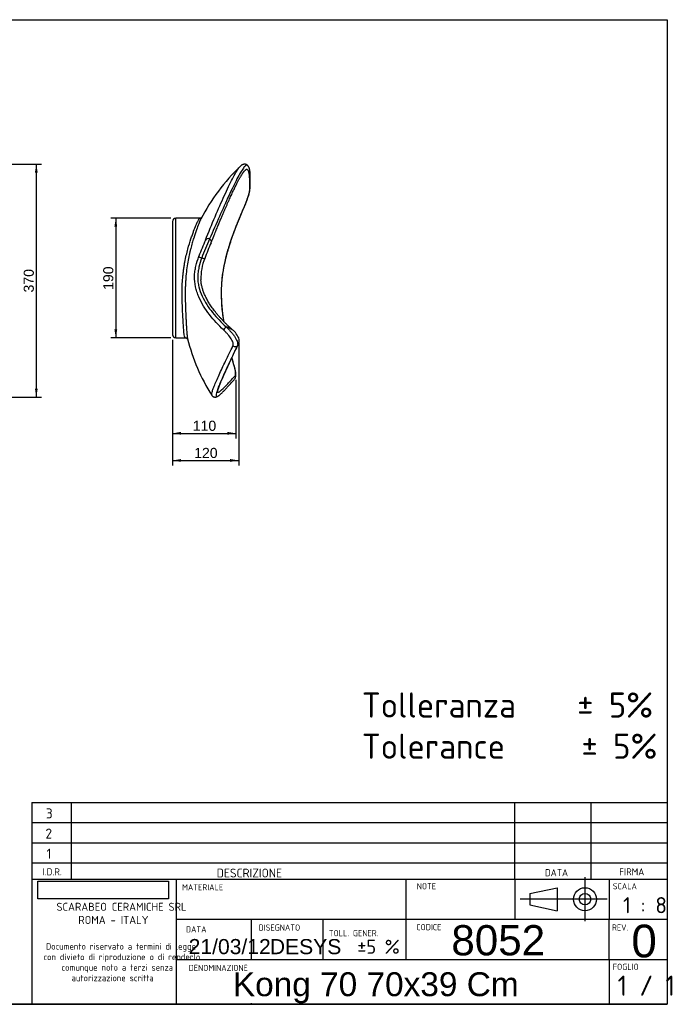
# Model space of a CAD drawing. Header units: millimetres. Extents: x 11 to 285, y 7 to 203.
# Tile 3 of 3: x 156 to 285, y 7 to 203. Entities that reach past the tile are written whole.
import ezdxf
from ezdxf.enums import TextEntityAlignment as Align
from ezdxf.lldxf.tags import DXFTag

# ---------------------------------------------------------------- set-up
doc = ezdxf.new("R2010")
doc.units = ezdxf.units.MM
for name, color, linetype in [('1', 7, 'Continuous'), ('Default', 7, 'Continuous'), ('KONG_70', 7, 'Continuous'), ('Predefinito', 7, 'Continuous')]:
    doc.layers.add(name, color=color, linetype=linetype)
doc.styles.add('SEACAD_Arial', font='ARIAL.TTF')
doc.styles.add('SEACAD_Solid_Edge_ISO', font='seiso.ttf')
doc.styles.add('SEACAD_Solid_Edge_ISOB', font='seisobd.ttf')
doc.styles.add('SEACAD_Solid_Edge_ISOBI', font='seisobi.ttf')
tags = doc.linetypes.add('CENTER2', pattern=[28.575, 19.05, -3.175, 3.175, -3.175]).pattern_tags.tags
tags[10:11] = [DXFTag(74, 4), DXFTag(75, 0), DXFTag(340, '0'), DXFTag(46, 0.0), DXFTag(50, 0.0), DXFTag(44, 0.0), DXFTag(45, 0.0)]
tags[8:9] = [DXFTag(74, 4), DXFTag(75, 0), DXFTag(340, '0'), DXFTag(46, 0.0), DXFTag(50, 0.0), DXFTag(44, 0.0), DXFTag(45, 0.0)]
tags[6:7] = [DXFTag(74, 4), DXFTag(75, 0), DXFTag(340, '0'), DXFTag(46, 0.0), DXFTag(50, 0.0), DXFTag(44, 0.0), DXFTag(45, 0.0)]
tags[4:5] = [DXFTag(74, 4), DXFTag(75, 0), DXFTag(340, '0'), DXFTag(46, 0.0), DXFTag(50, 0.0), DXFTag(44, 0.0), DXFTag(45, 0.0)]
doc.dimstyles.new('ISO_PALLINATURA', dxfattribs={"dimtxt": 2, "dimasz": 1.7, "dimexe": 1, "dimexo": 1, "dimgap": 1, "dimtad": 1, "dimdec": 0, "dimlfac": 8, "dimtxsty": 'SEACAD_Arial', "dimblk1": '_SE_FILLED', "dimblk2": '_SE_FILLED', "dimsah": 1, "dimcen": 1, "dimadec": 0, "dimazin": 0, "dimtfac": 1, "dimtdec": 0, "dimtmove": 0, "dimatfit": 3, "dimfxl": 1, "dimtolj": 1, "dimarcsym": 0})
picture_1 = doc.add_image_def('image1.jpg', size_in_pixel=(300, 40))

# ---------------------------------------------------------------- blocks, each defined once
blk = doc.blocks.new('SE1')
at = {"layer": 'KONG_70', "color": 7, "linetype": 'Continuous'}
for p, q in [((186.09, 162.77), (186.09, 140.27)), ((186.72, 139.65), (186.72, 163.4)), ((191.56, 163.4), (186.72, 163.4)), ((186.72, 139.65), (188.64, 139.65))]:
    blk.add_line(p, q, dxfattribs=at)
for centre, radius, start, end in [((227.09, 144.98), 39.81, 133.7431, 152.7767), ((183.04, 173.44), 18.97, 334.5747, 346.0327), ((180.91, 174.24), 21.24, 335.1381, 344.7666), ((186.72, 162.77), 0.625, 90.0333, 179.9576), ((186.72, 161.41), 0.625, 179.9639, 180.0002), ((244.29, 136.25), 56.49, 156.1652, 159.6928), ((281.28, 120.78), 95.91, 156.3302, 158.7674), ((239.67, 138.16), 50.24, 156.0512, 159.9005), ((202.08, 151.49), 10.36, 157.6639, 181.6354), ((186.72, 141.52), 0.625, 180, 180.0171), ((195.69, 138.05), 3.91, 42.6666, 74.6459), ((186.72, 140.27), 0.625, 180, 269.9809), ((226.22, 148.73), 38.28, 194.01, 212.381), ((193.92, 137.1), 5.88, 25.4, 37.8174), ((197.68, 139.1), 1.64, 322.084, 18.673)]:
    blk.add_arc(centre, radius, start, end, dxfattribs=at)
for centre, major_axis, ratio, start_param, end_param in [((200.84, 168.92), (-0.624, 0.032), 0.978623, 2.742164, 3.141955), ((199.61, 165.54), (-0.574, 0.246), 0.170593, 3.141364, 3.249491), ((193.18, 158.79), (0.58, -0.233), 0.89265, 1.478225, 3.051595), ((193.18, 158.79), (-0.58, 0.233), 0.89265, 3.133829, 4.619818), ((191.9, 155.64), (0.588, -0.213), 0.197535, 3.183032, 4.748838), ((191.9, 155.64), (-0.588, 0.213), 0.197535, 1.607245, 3.141821), ((196.65, 141.64), (0.431, 0.453), 0.13414, 1.261345, 2.829417), ((198.5, 138.5), (0.565, -0.268), 0.930653, 4.406297, 5.992528), ((197.77, 133.85), (-0.601, -0.171), 0.371081, 3.139772, 3.381679), ((197.96, 131.87), (-0.467, 0.415), 0.972134, 3.143047, 4.261747)]:
    blk.add_ellipse(centre, major_axis=major_axis, ratio=ratio, start_param=start_param, end_param=end_param, dxfattribs=at)
for points, knots in [([(201.02, 173.89), (201, 173.91), (200.96, 173.94), (200.88, 174), (200.79, 174.05), (200.69, 174.09), (200.58, 174.12), (200.48, 174.14), (200.37, 174.14), (200.27, 174.13), (200.17, 174.11), (200.07, 174.08), (199.98, 174.04), (199.88, 173.99), (199.78, 173.92), (199.68, 173.85), (199.63, 173.79), (199.59, 173.76)], [0, 0, 0, 0, 0.05062, 0.109559, 0.172084, 0.232196, 0.290921, 0.349164, 0.407517, 0.466743, 0.527776, 0.591751, 0.660053, 0.734375, 0.816763, 0.909437, 1, 1, 1, 1]), ([(192.62, 159.07), (193.26, 160.65), (193.9, 162.21), (195.17, 165.18), (195.79, 166.59), (196.96, 169.16), (197.51, 170.31), (198.25, 171.73), (198.48, 172.15), (198.91, 172.87), (199.1, 173.17), (199.36, 173.52), (199.45, 173.62), (199.53, 173.71)], [0, 0, 0, 0, 0.125, 0.125, 0.25, 0.25, 0.375, 0.375, 0.4375, 0.4375, 0.5, 0.5, 0.5347217, 0.5347217, 0.5347217, 0.5347217]), ([(201.02, 173.89), (200.99, 173.91), (200.96, 173.93), (200.83, 173.97), (200.73, 173.94), (200.48, 173.75), (200.33, 173.59), (199.99, 173.13), (199.8, 172.82), (199.37, 172.1), (199.14, 171.68), (198.4, 170.26), (197.85, 169.12), (196.67, 166.59), (196.05, 165.21), (194.77, 162.31), (194.11, 160.81), (193.44, 159.29)], [0.3498095, 0.3498095, 0.3498095, 0.3498095, 0.375, 0.375, 0.4375, 0.4375, 0.5, 0.5, 0.5625, 0.5625, 0.625, 0.625, 0.75, 0.75, 0.875, 0.875, 1, 1, 1, 1]), ([(193.76, 158.56), (193.95, 159.02), (194.23, 159.72), (194.66, 160.78), (195.02, 161.66), (195.35, 162.45), (195.65, 163.18), (195.93, 163.85), (196.21, 164.5), (196.47, 165.1), (196.73, 165.69), (196.97, 166.23), (197.2, 166.76), (197.42, 167.25), (197.63, 167.71), (197.84, 168.15), (198.03, 168.56), (198.21, 168.95), (198.39, 169.31), (198.55, 169.65), (198.71, 169.97), (198.87, 170.28), (199.01, 170.56), (199.15, 170.82), (199.29, 171.07), (199.41, 171.3), (199.53, 171.52), (199.65, 171.71), (199.75, 171.89), (199.85, 172.06), (199.95, 172.21), (200.04, 172.34), (200.11, 172.45), (200.18, 172.54), (200.25, 172.63), (200.31, 172.71), (200.37, 172.77), (200.39, 172.8), (200.41, 172.81)], [0, 0, 0, 0, 0.064334, 0.11526, 0.160702, 0.202112, 0.240546, 0.276676, 0.310955, 0.347285, 0.37828, 0.411107, 0.442492, 0.472611, 0.501641, 0.529719, 0.556954, 0.583434, 0.609232, 0.634409, 0.658873, 0.682823, 0.70627, 0.729238, 0.751749, 0.773821, 0.795466, 0.816693, 0.837507, 0.857907, 0.877887, 0.897435, 0.914241, 0.931841, 0.949996, 0.968012, 0.985828, 1, 1, 1, 1]), ([(201.4, 168.66), (201.43, 169.38), (201.44, 170.09), (201.43, 171.35), (201.4, 171.91), (201.24, 172.74), (201.12, 173.01), (200.84, 173.09), (200.72, 173.07), (200.55, 172.94), (200.5, 172.9), (200.45, 172.86)], [0, 0, 0, 0, 0.125, 0.125, 0.25, 0.25, 0.375, 0.375, 0.4375, 0.4375, 0.4577603, 0.4577603, 0.4577603, 0.4577603]), ([(201.46, 168.89), (201.47, 168.94), (201.48, 169.15), (201.5, 169.53), (201.51, 169.99), (201.53, 170.39), (201.54, 170.75), (201.54, 171.09), (201.54, 171.4), (201.54, 171.7), (201.53, 171.98), (201.51, 172.24), (201.5, 172.49), (201.47, 172.71), (201.44, 172.92), (201.4, 173.11), (201.36, 173.28), (201.31, 173.42), (201.26, 173.54), (201.21, 173.64), (201.15, 173.73), (201.09, 173.81), (201.04, 173.86), (201.02, 173.89), (201.02, 173.89)], [0, 0, 0, 0, 0.019995, 0.103569, 0.177084, 0.243463, 0.304943, 0.362771, 0.417787, 0.476065, 0.53181, 0.585554, 0.638383, 0.689685, 0.740033, 0.789776, 0.83308, 0.871156, 0.903717, 0.931876, 0.956715, 0.979073, 0.999597, 1, 1, 1, 1]), ([(196.29, 142.87), (196.15, 143.77), (196.03, 144.68), (195.83, 146.9), (195.79, 148.21), (195.86, 150.19), (195.9, 150.85), (196.05, 152.18), (196.15, 152.85), (196.39, 154.2), (196.54, 154.87), (196.87, 156.21), (197.05, 156.87), (198.05, 160.17), (199.08, 162.75), (200.18, 165.31)], [0.2875908, 0.2875908, 0.2875908, 0.2875908, 0.375, 0.375, 0.5, 0.5, 0.5625, 0.5625, 0.625, 0.625, 0.6875, 0.6875, 0.75, 0.75, 1, 1, 1, 1]), ([(196.31, 142.85), (196.29, 142.95), (196.24, 143.31), (196.15, 143.91), (196.06, 144.65), (195.98, 145.36), (195.92, 146.05), (195.88, 146.72), (195.85, 147.38), (195.83, 148.02), (195.83, 148.65), (195.83, 149.26), (195.85, 149.86), (195.89, 150.44), (195.93, 151.02), (195.99, 151.58), (196.06, 152.14), (196.14, 152.7), (196.24, 153.28), (196.34, 153.87), (196.47, 154.47), (196.6, 155.09), (196.76, 155.71), (196.92, 156.35), (197.11, 157.01), (197.3, 157.68), (197.52, 158.37), (197.76, 159.09), (198.02, 159.83), (198.29, 160.61), (198.6, 161.42), (198.93, 162.27), (199.29, 163.18), (199.69, 164.15), (200, 164.89), (200.16, 165.25), (200.18, 165.29)], [0.2889007, 0.2889007, 0.2889007, 0.2889007, 0.2988749, 0.3232349, 0.3467701, 0.3693044, 0.3911092, 0.4122805, 0.4328699, 0.4529227, 0.4724792, 0.4915758, 0.5102457, 0.5285198, 0.546422, 0.5636768, 0.5809239, 0.5985259, 0.6164974, 0.6348575, 0.6536257, 0.6728224, 0.6924685, 0.7125864, 0.7331993, 0.75434, 0.7761328, 0.7991064, 0.822916, 0.8477163, 0.8736936, 0.9010979, 0.9302808, 0.961768, 0.9964271, 1, 1, 1, 1]), ([(188.64, 139.65), (188.61, 139.65), (188.59, 139.66), (188.55, 139.71), (188.52, 139.75), (188.47, 139.9), (188.43, 140.05), (188.37, 140.46), (188.35, 140.71), (188.3, 141.35), (188.27, 141.73), (188.21, 142.64), (188.18, 143.15), (188.13, 144.06), (188.11, 144.39), (188.08, 145.08), (188.06, 145.44), (188.04, 146.03), (188.03, 146.23), (188.01, 146.65), (188.01, 146.87), (187.99, 147.54), (187.98, 148), (187.98, 148.98), (187.99, 149.5), (188.03, 150.54), (188.06, 151.06), (188.13, 151.86), (188.16, 152.13), (188.21, 152.66), (188.25, 152.92), (188.32, 153.44), (188.36, 153.69), (188.44, 154.19), (188.48, 154.44), (188.62, 155.16), (188.72, 155.61), (188.92, 156.47), (189.02, 156.88), (189.34, 158.04), (189.55, 158.7), (189.84, 159.59), (189.93, 159.87), (190.12, 160.39), (190.2, 160.63), (190.45, 161.29), (190.6, 161.67), (190.8, 162.15), (190.86, 162.29), (190.98, 162.56), (191.04, 162.67), (191.3, 163.19), (191.45, 163.39), (191.56, 163.4), (191.56, 163.4), (191.56, 163.4)], [0.2502467, 0.2502467, 0.2502467, 0.2502467, 0.265625, 0.265625, 0.28125, 0.28125, 0.3125, 0.3125, 0.34375, 0.34375, 0.375, 0.375, 0.40625, 0.40625, 0.421875, 0.421875, 0.4375, 0.4375, 0.4453125, 0.4453125, 0.453125, 0.453125, 0.46875, 0.46875, 0.484375, 0.484375, 0.5, 0.5, 0.5078125, 0.5078125, 0.515625, 0.515625, 0.5234375, 0.5234375, 0.53125, 0.53125, 0.546875, 0.546875, 0.5625, 0.5625, 0.59375, 0.59375, 0.609375, 0.609375, 0.625, 0.625, 0.65625, 0.65625, 0.671875, 0.671875, 0.6875, 0.6875, 0.75, 0.75, 0.7509782, 0.7509782, 0.7509782, 0.7509782]), ([(191.61, 163.02), (191.51, 162.82), (191.4, 162.57), (191.15, 161.94), (191, 161.55), (190.66, 160.62), (190.48, 160.1), (190.19, 159.17), (190.09, 158.84), (189.89, 158.14), (189.79, 157.77), (189.64, 157.18), (189.59, 156.97), (189.49, 156.55), (189.44, 156.33), (189.29, 155.66), (189.2, 155.19), (189.03, 154.2), (188.95, 153.68), (188.82, 152.61), (188.77, 152.07), (188.7, 151.25), (188.69, 150.97), (188.66, 150.42), (188.64, 150.15), (188.62, 149.62), (188.62, 149.35), (188.61, 148.83), (188.61, 148.57), (188.6, 147.81), (188.61, 147.33), (188.63, 146.42), (188.64, 145.99), (188.69, 144.77), (188.72, 144.07), (188.77, 143.13), (188.79, 142.84), (188.82, 142.29), (188.83, 142.04), (188.87, 141.35), (188.9, 140.95), (188.94, 140.46), (188.95, 140.31), (188.98, 140.03), (188.99, 139.91), (189.03, 139.66), (189.05, 139.55), (189.07, 139.46)], [0.3156651, 0.3156651, 0.3156651, 0.3156651, 0.34375, 0.34375, 0.375, 0.375, 0.40625, 0.40625, 0.421875, 0.421875, 0.4375, 0.4375, 0.4453125, 0.4453125, 0.453125, 0.453125, 0.46875, 0.46875, 0.484375, 0.484375, 0.5, 0.5, 0.5078125, 0.5078125, 0.515625, 0.515625, 0.5234375, 0.5234375, 0.53125, 0.53125, 0.546875, 0.546875, 0.5625, 0.5625, 0.59375, 0.59375, 0.609375, 0.609375, 0.625, 0.625, 0.65625, 0.65625, 0.671875, 0.671875, 0.6875, 0.6875, 0.7074869, 0.7074869, 0.7074869, 0.7074869]), ([(191.84, 163.48), (191.83, 163.47), (191.82, 163.46), (191.78, 163.45), (191.73, 163.42), (191.67, 163.41), (191.61, 163.4), (191.57, 163.4), (191.56, 163.4)], [0.7340289, 0.7340289, 0.7340289, 0.7340289, 0.7702782, 0.8212453, 0.8756801, 0.9282424, 0.9786962, 1, 1, 1, 1]), ([(191.69, 163.19), (191.67, 163.16), (191.66, 163.12), (191.63, 163.07), (191.62, 163.05), (191.61, 163.02)], [0.307453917, 0.307453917, 0.307453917, 0.307453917, 0.3125, 0.3125, 0.315665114, 0.315665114, 0.315665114, 0.315665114]), ([(196.22, 141.22), (195.22, 142.17), (194.28, 143.17), (193.02, 144.8), (192.62, 145.36), (191.89, 146.55), (191.57, 147.17), (191.16, 148.12), (191.04, 148.45), (190.82, 149.11), (190.73, 149.45), (190.51, 150.47), (190.44, 151.15), (190.46, 152.2), (190.49, 152.54), (190.59, 153.22), (190.65, 153.56), (190.88, 154.56), (191.08, 155.21), (191.32, 155.85)], [0, 0, 0, 0, 0.25, 0.25, 0.375, 0.375, 0.5, 0.5, 0.5625, 0.5625, 0.625, 0.625, 0.75, 0.75, 0.8125, 0.8125, 0.875, 0.875, 1, 1, 1, 1]), ([(191.88, 155.52), (191.67, 154.91), (191.48, 154.29), (191.27, 153.35), (191.21, 153.03), (191.12, 152.38), (191.1, 152.06), (191.09, 151.41), (191.1, 151.09), (191.18, 150.44), (191.24, 150.11), (191.46, 149.16), (191.69, 148.55), (192.24, 147.35), (192.56, 146.78), (193.26, 145.7), (193.65, 145.17), (194.46, 144.16), (194.89, 143.67), (195.79, 142.73), (196.25, 142.27), (196.73, 141.83)], [0, 0, 0, 0, 0.125, 0.125, 0.1875, 0.1875, 0.25, 0.25, 0.3125, 0.3125, 0.375, 0.375, 0.5, 0.5, 0.625, 0.625, 0.75, 0.75, 0.875, 0.875, 1, 1, 1, 1]), ([(198.3, 140.98), (198.16, 141.11), (197.89, 141.35), (197.43, 141.76), (196.97, 142.19), (196.52, 142.63), (196.09, 143.07), (195.69, 143.5), (195.3, 143.93), (194.94, 144.36), (194.6, 144.78), (194.28, 145.19), (193.99, 145.59), (193.71, 145.99), (193.46, 146.37), (193.23, 146.76), (193.01, 147.14), (192.81, 147.51), (192.63, 147.88), (192.46, 148.24), (192.32, 148.59), (192.19, 148.94), (192.08, 149.28), (191.98, 149.61), (191.9, 149.94), (191.83, 150.26), (191.78, 150.58), (191.74, 150.88), (191.72, 151.1), (191.72, 151.19), (191.72, 151.19)], [0, 0, 0, 0, 0.043192, 0.093497, 0.145589, 0.196802, 0.246085, 0.293737, 0.340011, 0.385058, 0.428771, 0.470438, 0.510337, 0.548733, 0.585844, 0.621852, 0.656911, 0.69109, 0.723759, 0.755238, 0.785631, 0.815036, 0.843543, 0.871241, 0.898216, 0.924552, 0.950331, 0.975442, 0.999716, 1, 1, 1, 1]), ([(198.1, 138.08), (198.13, 138.14), (198.15, 138.23), (198.15, 138.41), (198.14, 138.52), (198.08, 138.75), (198.03, 138.87), (197.91, 139.14), (197.84, 139.28), (197.57, 139.72), (197.34, 140.03), (196.95, 140.48), (196.81, 140.64), (196.52, 140.94), (196.37, 141.08), (196.22, 141.22)], [0, 0, 0, 0, 0.125, 0.125, 0.25, 0.25, 0.375, 0.375, 0.5, 0.5, 0.75, 0.75, 0.875, 0.875, 1, 1, 1, 1]), ([(196.73, 141.83), (196.91, 141.66), (197.08, 141.49), (197.42, 141.13), (197.59, 140.95), (197.9, 140.59), (198.05, 140.4), (198.32, 140.04), (198.44, 139.86), (198.65, 139.52), (198.74, 139.36), (198.89, 139.04), (198.94, 138.89), (199.01, 138.62), (199.03, 138.49), (199.03, 138.27), (199.01, 138.17), (198.97, 138.09)], [0, 0, 0, 0, 0.125, 0.125, 0.25, 0.25, 0.375, 0.375, 0.5, 0.5, 0.625, 0.625, 0.75, 0.75, 0.875, 0.875, 1, 1, 1, 1]), ([(188.64, 139.65), (188.65, 139.65), (188.69, 139.65), (188.76, 139.64), (188.84, 139.61), (188.9, 139.58), (188.96, 139.54), (189, 139.51), (189.04, 139.47), (189.05, 139.45), (189.06, 139.44), (189.06, 139.44)], [0, 0, 0, 0, 0.0228637, 0.0825949, 0.1426672, 0.2019603, 0.2603272, 0.3185784, 0.3777935, 0.4393451, 0.4583265, 0.4583265, 0.4583265, 0.4583265]), ([(193.88, 128.23), (193.88, 128.24), (193.87, 128.25), (193.84, 128.33), (193.85, 128.45), (193.91, 128.77), (193.97, 128.98), (194.13, 129.47), (194.24, 129.75), (194.61, 130.7), (194.95, 131.46), (195.72, 133.14), (196.15, 134.07), (197.09, 136.02), (197.59, 137.04), (198.1, 138.08)], [0.4285842, 0.4285842, 0.4285842, 0.4285842, 0.4375, 0.4375, 0.5, 0.5, 0.5625, 0.5625, 0.625, 0.625, 0.75, 0.75, 0.875, 0.875, 1, 1, 1, 1]), ([(198.97, 138.09), (198.47, 137.03), (197.97, 136), (197.04, 134.02), (196.6, 133.08), (195.83, 131.37), (195.5, 130.6), (194.99, 129.31), (194.82, 128.79), (194.72, 128.27), (194.72, 128.15), (194.77, 127.99), (194.82, 127.96), (194.95, 127.99), (195.01, 128.01), (195.08, 128.05)], [0, 0, 0, 0, 0.125, 0.125, 0.25, 0.25, 0.375, 0.375, 0.5, 0.5, 0.5625, 0.5625, 0.625, 0.625, 0.6629259, 0.6629259, 0.6629259, 0.6629259]), ([(195, 128.73), (195, 128.73), (195, 128.74), (195, 128.75), (195, 128.78), (195.01, 128.82), (195.02, 128.87), (195.03, 128.94), (195.05, 129.02), (195.07, 129.12), (195.1, 129.23), (195.14, 129.35), (195.18, 129.49), (195.24, 129.65), (195.3, 129.82), (195.36, 130.01), (195.44, 130.2), (195.52, 130.42), (195.61, 130.65), (195.71, 130.89), (195.82, 131.16), (195.94, 131.44), (196.07, 131.73), (196.2, 132.05), (196.35, 132.39), (196.51, 132.74), (196.68, 133.12), (196.86, 133.52), (197.05, 133.94), (197.26, 134.39), (197.49, 134.88), (197.73, 135.4), (197.99, 135.95), (198.28, 136.56), (198.58, 137.21), (198.88, 137.84), (199.06, 138.21), (199.14, 138.38)], [0.0595768, 0.0595768, 0.0595768, 0.0595768, 0.0685174, 0.0819376, 0.0964434, 0.1120448, 0.1287148, 0.1463967, 0.1650158, 0.1844906, 0.204742, 0.2256995, 0.2473038, 0.2695084, 0.2922783, 0.3155892, 0.339426, 0.3637812, 0.3886546, 0.4140559, 0.4400662, 0.4671267, 0.4948486, 0.5232904, 0.5525145, 0.5825963, 0.6136275, 0.645721, 0.6790176, 0.7136965, 0.7499919, 0.7882198, 0.8288305, 0.8712916, 0.9175844, 0.9681911, 1, 1, 1, 1]), ([(198.37, 134.02), (198.27, 134.39), (198.12, 134.92), (197.96, 135.5), (197.89, 135.74)], [0, 0, 0, 0, 0.03314841, 0.05714072, 0.05714072, 0.05714072, 0.05714072]), ([(198.52, 132.09), (198.57, 132.14), (198.59, 132.22), (198.62, 132.45), (198.62, 132.6), (198.59, 132.94), (198.56, 133.14), (198.47, 133.58), (198.41, 133.82), (198.34, 134.07)], [0, 0, 0, 0, 0.25, 0.25, 0.5, 0.5, 0.75, 0.75, 1, 1, 1, 1]), ([(198.48, 131.53), (198.5, 131.56), (198.53, 131.61), (198.57, 131.69), (198.61, 131.78), (198.63, 131.88), (198.66, 131.99), (198.67, 132.12), (198.68, 132.26), (198.67, 132.42), (198.66, 132.58), (198.65, 132.74), (198.62, 132.9), (198.59, 133.07), (198.56, 133.25), (198.52, 133.43), (198.48, 133.61), (198.43, 133.8), (198.39, 133.94), (198.37, 134.01), (198.37, 134.02)], [0.0359535, 0.0359535, 0.0359535, 0.0359535, 0.0717196, 0.1104933, 0.1521917, 0.1981262, 0.2499716, 0.3094082, 0.3762451, 0.4453063, 0.5113407, 0.5741632, 0.6351347, 0.6957015, 0.7555732, 0.8149792, 0.8740342, 0.9327802, 0.9912162, 1, 1, 1, 1]), ([(195.01, 128.84), (195.03, 128.83), (195.05, 128.83), (195.23, 128.82), (195.5, 129.01), (196.19, 129.61), (196.61, 130.04), (197.52, 131), (198.01, 131.54), (198.52, 132.09)], [0.6099146, 0.6099146, 0.6099146, 0.6099146, 0.625, 0.625, 0.75, 0.75, 0.875, 0.875, 1, 1, 1, 1]), ([(195.13, 128.08), (195.15, 128.1), (195.21, 128.14), (195.33, 128.22), (195.47, 128.33), (195.62, 128.46), (195.77, 128.6), (195.93, 128.75), (196.09, 128.91), (196.27, 129.09), (196.45, 129.28), (196.65, 129.49), (196.86, 129.72), (197.09, 129.97), (197.34, 130.24), (197.61, 130.54), (197.91, 130.87), (198.19, 131.19), (198.36, 131.37), (198.42, 131.45)], [0, 0, 0, 0, 0.02215, 0.074498, 0.13058, 0.185103, 0.238769, 0.29241, 0.346622, 0.401981, 0.458996, 0.518319, 0.580389, 0.645203, 0.713475, 0.786193, 0.864865, 0.952049, 1, 1, 1, 1]), ([(193.89, 128.23), (193.9, 128.21), (193.93, 128.17), (193.99, 128.1), (194.06, 128.04), (194.15, 127.98), (194.23, 127.94), (194.32, 127.91), (194.41, 127.89), (194.5, 127.88), (194.58, 127.88), (194.67, 127.89), (194.75, 127.91), (194.83, 127.93), (194.91, 127.96), (195, 128), (195.04, 128.03), (195.07, 128.05)], [0, 0, 0, 0, 0.042462, 0.101413, 0.158354, 0.214214, 0.26971, 0.325266, 0.381515, 0.439321, 0.499812, 0.564389, 0.63479, 0.713246, 0.80276, 0.907584, 1, 1, 1, 1])]:
    blk.add_open_spline(points, degree=3, knots=knots, dxfattribs=at)
for points in [[(199.53, 173.71), (199.55, 173.72), (199.57, 173.74), (199.58, 173.76)], [(200.45, 172.86), (200.44, 172.84), (200.42, 172.82), (200.4, 172.8)], [(198.34, 134.07), (198.18, 134.62), (198.03, 135.17), (197.88, 135.72)], [(195.09, 128.06), (195.1, 128.06), (195.11, 128.07), (195.12, 128.08)]]:
    blk.add_open_spline(points, degree=3, dxfattribs=at)
blk = doc.blocks.new('DMBLK93')
at = {"layer": 'Default', "linetype": 'Continuous'}
for points in [[(187.79, 115.01), (187.79, 115.58), (186.09, 115.29)], [(197.53, 115.01), (199.23, 115.29), (197.53, 115.58)]]:
    blk.add_hatch(color=7, dxfattribs=at).paths.add_polyline_path(points)
at = {"layer": 'Default', "color": 7, "linetype": 'Continuous'}
for p, q in [((186.09, 139.27), (186.09, 114.29)), ((199.23, 138.62), (199.23, 114.29)), ((186.09, 115.29), (199.23, 115.29))]:
    blk.add_line(p, q, dxfattribs=at)
at = {"layer": 'Default', "color": 7, "linetype": 'Continuous', "style": 'SEACAD_Arial'}
blk.add_text('  120', height=2, dxfattribs=at).set_placement((188.83, 117.79), align=Align.TOP_LEFT)
blk = doc.blocks.new('_SE_FILLED')
at = {"color": 0}
blk.add_line((0, 0), (-1, 0), dxfattribs=at)
blk.add_solid([(0, 0), (-1, -0.1665), (-1, 0.1665), (0, 0)], dxfattribs=at)
blk = doc.blocks.new('DMBLK94')
at = {"layer": 'Default', "linetype": 'Continuous'}
for points in [[(187.79, 120.4), (187.79, 120.97), (186.09, 120.68)], [(196.98, 120.4), (198.68, 120.68), (196.98, 120.97)]]:
    blk.add_hatch(color=7, dxfattribs=at).paths.add_polyline_path(points)
at = {"layer": 'Default', "color": 7, "linetype": 'Continuous'}
for p, q in [((186.09, 139.27), (186.09, 119.68)), ((198.68, 131.3), (198.68, 119.68)), ((186.09, 120.68), (198.68, 120.68))]:
    blk.add_line(p, q, dxfattribs=at)
at = {"layer": 'Default', "color": 7, "linetype": 'Continuous', "style": 'SEACAD_Arial'}
blk.add_text('  110', height=2, dxfattribs=at).set_placement((188.55, 123.18), align=Align.TOP_LEFT)
blk = doc.blocks.new('DMBLK98')
at = {"layer": 'Default', "linetype": 'Continuous'}
for points in [[(174.52, 161.7), (175.09, 161.7), (174.81, 163.4)], [(174.52, 141.35), (174.81, 139.65), (175.09, 141.35)]]:
    blk.add_hatch(color=7, dxfattribs=at).paths.add_polyline_path(points)
at = {"layer": 'Default', "color": 7, "linetype": 'Continuous'}
for p, q in [((185.72, 163.4), (173.81, 163.4)), ((174.81, 163.4), (174.81, 139.65)), ((185.72, 139.65), (173.81, 139.65))]:
    blk.add_line(p, q, dxfattribs=at)
at = {"layer": 'Default', "color": 7, "linetype": 'Continuous', "style": 'SEACAD_Arial'}
blk.add_text('190', height=2, rotation=90, dxfattribs=at).set_placement((172.31, 149.17), align=Align.TOP_LEFT)
blk = doc.blocks.new('DMBLK100')
at = {"layer": 'Default', "linetype": 'Continuous'}
for points in [[(159.29, 172.44), (159.01, 174.14), (158.73, 172.44)], [(159.29, 129.58), (158.73, 129.58), (159.01, 127.88)]]:
    blk.add_hatch(color=7, dxfattribs=at).paths.add_polyline_path(points)
at = {"layer": 'Default', "color": 7, "linetype": 'Continuous'}
for p, q in [((97.91, 174.14), (160.01, 174.14)), ((159.01, 174.14), (159.01, 127.88)), ((93.4, 127.88), (160.01, 127.88))]:
    blk.add_line(p, q, dxfattribs=at)
at = {"layer": 'Default', "color": 7, "linetype": 'Continuous', "style": 'SEACAD_Arial'}
blk.add_text('370', height=2, rotation=90, dxfattribs=at).set_placement((156.51, 148.66), align=Align.TOP_LEFT)
blk = doc.blocks.new('SEANNOT_GROUP1')
at = {"layer": 'Default', "color": 7, "linetype": 'Continuous', "style": 'SEACAD_Arial'}
blk.add_text('21/03/12', height=3, dxfattribs=at).set_placement((189.29, 20.23), align=Align.TOP_LEFT)
blk = doc.blocks.new('SEANNOT_GROUP2')
at = {"layer": 'Default', "color": 7, "linetype": 'Continuous', "style": 'SEACAD_Solid_Edge_ISOB'}
blk.add_text('1 / 1', height=4, dxfattribs=at).set_placement((274.53, 12.97), align=Align.TOP_LEFT)
blk = doc.blocks.new('SEANNOT_GROUP3')
at = {"layer": 'Predefinito', "color": 7, "linetype": 'CENTER2'}
for p, q in [((268.05, 32.51), (268.05, 23.76)), ((272.43, 28.14), (263.68, 28.14))]:
    blk.add_line(p, q, dxfattribs=at)
blk = doc.blocks.new('SEANNOT_GROUP4')
at = {"layer": 'Predefinito', "color": 7, "linetype": 'CENTER2'}
blk.add_line((264.58, 28.14), (255.17, 28.14), dxfattribs=at)
blk = doc.blocks.new('SEANNOT_GROUP5')
at = {"layer": 'Predefinito', "color": 7, "linetype": 'Continuous', "style": 'SEACAD_Arial'}
blk.add_text('Kong 70 70x39 Cm', height=4.75, dxfattribs=at).set_placement((198.07, 13.63), align=Align.TOP_LEFT)
blk = doc.blocks.new('SEANNOT_GROUP7')
at = {"layer": 'Predefinito', "color": 7, "linetype": 'Continuous', "style": 'SEACAD_Arial'}
blk.add_text('DESYS', height=3, dxfattribs=at).set_placement((205.42, 20.22), align=Align.TOP_LEFT)
blk = doc.blocks.new('SEANNOT_GROUP9')
at = {"layer": 'Predefinito', "color": 7, "linetype": 'Continuous', "style": 'SEACAD_Arial'}
blk.add_text('8052', height=6, dxfattribs=at).set_placement((241.49, 22.99), align=Align.TOP_LEFT)
blk = doc.blocks.new('SEANNOT_GROUP10')
at = {"layer": 'Predefinito', "color": 7, "linetype": 'Continuous', "style": 'SEACAD_Arial'}
blk.add_text('0', height=6.5, dxfattribs=at).set_placement((277.28, 23.09), align=Align.TOP_LEFT)

msp = doc.modelspace()

# ---------------------------------------------------------------- linework, layer by layer
at = {"layer": '1', "color": 7, "linetype": 'Continuous'}
for p, q in [((10.8564, 202.845), (284.3566, 202.845)), ((284.3566, 202.845), (284.3566, 7.2813)), ((158.1293, 47.3492), (284.3566, 47.3492)), ((254.0877, 32.148), (254.0877, 47.348)), ((269.2877, 32.148), (269.2877, 47.348)), ((158.1293, 43.3492), (284.3566, 43.3492)), ((158.1293, 39.3492), (284.3566, 39.3492)), ((158.1293, 35.3492), (284.3566, 35.3492)), ((158.1293, 32.148), (284.3566, 32.148)), ((254.0877, 32.148), (254.0877, 24.148)), ((272.887, 32.148), (272.887, 24.148)), ((257.0986, 29.2778), (262.5353, 30.4173)), ((262.5353, 30.4173), (262.5353, 25.8591)), ((257.0986, 29.2778), (257.0986, 26.9987)), ((257.0986, 26.9987), (262.5353, 25.8591)), ((186.7808, 24.148), (284.3566, 24.148)), ((272.887, 16.148), (272.887, 24.148)), ((186.7808, 16.148), (284.3566, 16.148)), ((272.887, 16.148), (272.887, 7.4715)), ((284.3566, 7.2813), (10.8564, 7.2813)), ((88.7928, 7.3094), (284.3566, 7.3094))]:
    msp.add_line(p, q, dxfattribs=at)
for radius in [2.2791, 1.1396]:
    msp.add_circle((268.0508, 28.1382), radius, dxfattribs=at)
at = {"layer": 'Predefinito', "color": 7, "linetype": 'Continuous'}
for p, q in [((158.1293, 47.3492), (158.1293, 7.4489)), ((165.9434, 47.3492), (165.9434, 32.148)), ((186.7808, 32.148), (186.7808, 7.4489)), ((232.4353, 32.148), (232.4353, 16.148)), ((201.7143, 24.148), (201.7143, 16.148)), ((215.9586, 24.148), (215.9586, 16.148)), ((201.7143, 7.4715), (201.7143, 7.4489))]:
    msp.add_line(p, q, dxfattribs=at)

# ---------------------------------------------------------------- block references
at = {"layer": 'Default'}
for name in ['SE1', 'SEANNOT_GROUP1', 'SEANNOT_GROUP2']:
    msp.add_blockref(name, (0, 0), dxfattribs=at)
at = {"layer": 'Predefinito'}
for name in ['SEANNOT_GROUP3', 'SEANNOT_GROUP4', 'SEANNOT_GROUP9', 'SEANNOT_GROUP10', 'SEANNOT_GROUP7', 'SEANNOT_GROUP5']:
    msp.add_blockref(name, (0, 0), dxfattribs=at)

# ---------------------------------------------------------------- texts
at = {"layer": '1', "color": 7, "linetype": 'Continuous', "style": 'SEACAD_Solid_Edge_ISO'}
for s, height, p in [('NOTE', 1.224, (234.6244, 31.3256)), ('SCALA', 1.224, (273.5792, 31.3256)), ('MATERIALE', 1.224, (187.973, 31.114)), ('1 : 8', 3.2, (275.6311, 28.5532)), ('DATA', 1.224, (188.7404, 22.7613)), ('DISEGNATO', 1.224, (203.1816, 23.1195)), ('TOLL. GENER.', 1.224, (217.1415, 22.0094)), ('CODICE', 1.224, (234.5252, 23.2047)), ('REV.', 1.224, (273.4061, 23.1386)), ('±5 %', 2.8, (222.7911, 20.0941)), ('DENOMINAZIONE', 1.220896, (189.2884, 15.1006)), ('FOGLIO', 1.224, (273.5792, 15.3256))]:
    msp.add_text(s, height=height, dxfattribs=at).set_placement(p, align=Align.TOP_LEFT)
at = {"layer": 'Default', "color": 7, "linetype": 'Continuous', "style": 'SEACAD_Solid_Edge_ISO'}
for s, p in [('Tolleranza    ± 5%', (223.6985, 69.2101)), ('Tolerance     ± 5%', (223.6985, 61.0283))]:
    msp.add_text(s, height=5, dxfattribs=at).set_placement(p, align=Align.TOP_LEFT)
at = {"layer": 'Predefinito', "color": 7, "linetype": 'Continuous'}
for s, height, style, p in [('3', 2, 'SEACAD_Solid_Edge_ISO', (160.9227, 46.1813)), ('2', 2, 'SEACAD_Solid_Edge_ISO', (160.8318, 42.1813)), ('1', 2, 'SEACAD_Solid_Edge_ISO', (161.0363, 38.1813)), ('I.D.R.', 1.4, 'SEACAD_Solid_Edge_ISO', (160.2149, 34.2886)), ('DESCRIZIONE', 1.75, 'SEACAD_Solid_Edge_ISO', (194.8541, 34.2124)), ('DATA', 1.4, 'SEACAD_Solid_Edge_ISO', (260.0826, 34.1077)), ('FIRMA', 1.4, 'SEACAD_Solid_Edge_ISO', (274.8449, 34.2874)), ('SCARABEO CERAMICHE SRL', 1.6, 'SEACAD_Solid_Edge_ISOBI', (163.0174, 27.4318)), ('ROMA - ITALY', 1.6, 'SEACAD_Solid_Edge_ISOBI', (167.3628, 24.8136)), ('Documento riservato a termini di legge', 1.28, 'SEACAD_Solid_Edge_ISO', (160.9106, 19.4102)), ('con divieto di riproduzione o di renderlo', 1.28, 'SEACAD_Solid_Edge_ISO', (160.4306, 17.3156)), ('comunque noto a terzi senza ', 1.28, 'SEACAD_Solid_Edge_ISO', (164.0088, 15.2211)), ('autorizzazione scritta', 1.28, 'SEACAD_Solid_Edge_ISO', (166.0306, 13.1265))]:
    msp.add_text(s, height=height, dxfattribs=dict(at, style=style)).set_placement(p, align=Align.TOP_LEFT)

# ---------------------------------------------------------------- dimensions: what is measured, and where the dimension line sits
at = {"layer": 'Default', "color": 7, "linetype": 'Continuous'}
dim = msp.add_linear_dim(base=(159.0101, 127.8811), p1=(96.9077, 174.1376), p2=(92.401, 127.8811), angle=90, text='\\A1;<>', dimstyle='ISO_PALLINATURA', dxfattribs=at)
dim.commit()
dim.dimension.update_dxf_attribs({"geometry": 'DMBLK100', "text_midpoint": (159.0101, 151.0093), "dimtype": 160})
dim = msp.add_linear_dim(base=(174.8082, 163.3972), p1=(186.7182, 163.3972), p2=(186.7182, 139.6472), angle=270, text='\\A1;<>', dimstyle='ISO_PALLINATURA', override={"dimdec": 2, "dimtdec": 2}, dxfattribs=at)
dim.commit()
dim.dimension.update_dxf_attribs({"geometry": 'DMBLK98', "text_midpoint": (174.8082, 151.5222), "dimtype": 161})
for base, p2, text, picture, middle in [((199.234, 115.2932), (199.234, 139.6244), '\\A1;  120 {}', 'DMBLK93', (192.6636, 115.2932)), ((198.6753, 120.6849), (198.6753, 132.2961), '\\A1;  110 {}', 'DMBLK94', (192.3842, 120.6849))]:
    dim = msp.add_linear_dim(base=base, p1=(186.0932, 140.2722), p2=p2, text=text, dimstyle='ISO_PALLINATURA', dxfattribs=at)
    dim.commit()
    dim.dimension.update_dxf_attribs({"geometry": picture, "text_midpoint": middle, "dimtype": 160})

# ---------------------------------------------------------------- pictures from other files: only their frames are drawn
image = msp.add_image(picture_1, insert=(159.2878, 28.2286), size_in_units=(26.0238, 3.4698))

doc.saveas('drawing.dxf')
